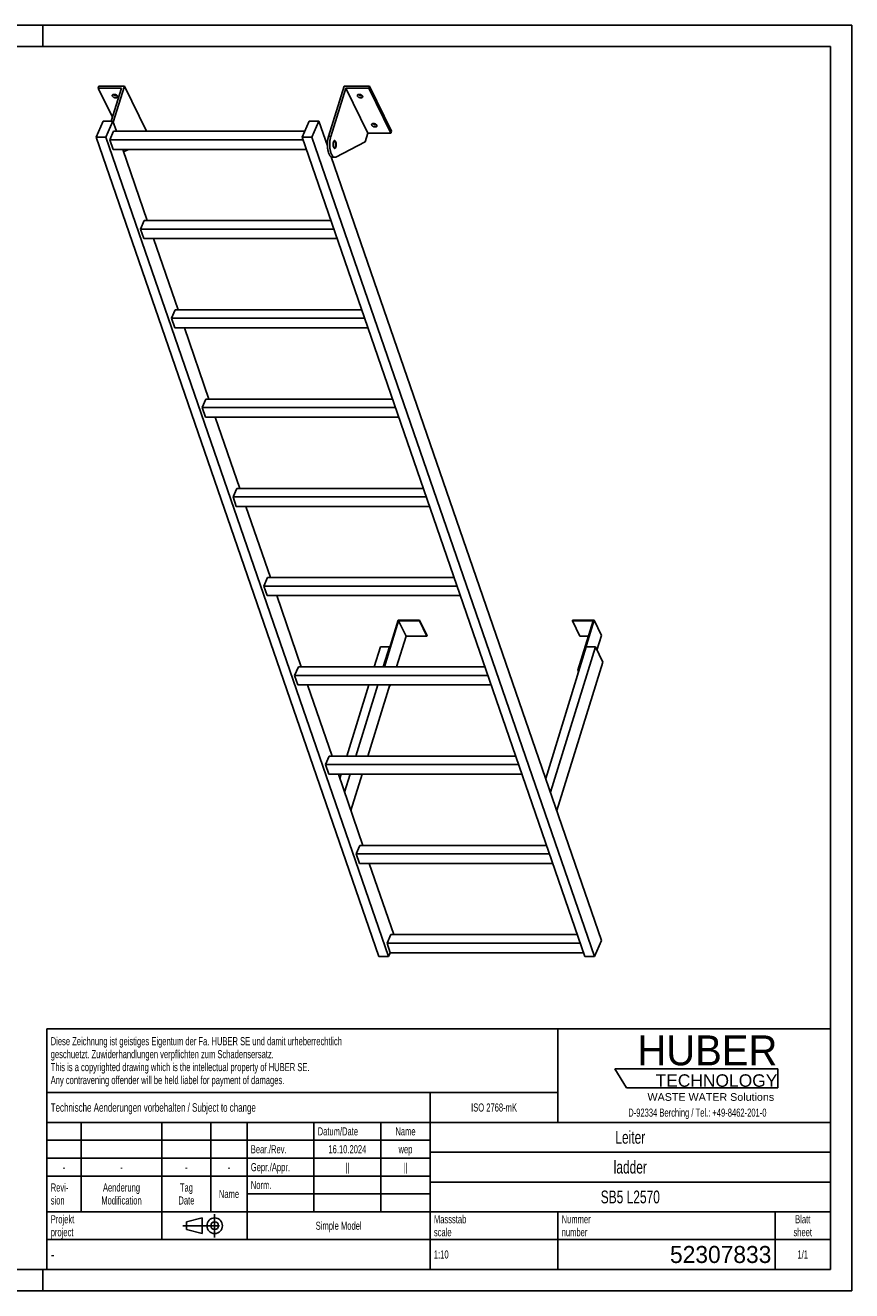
# Model space of a CAD drawing. Header units: millimetres. Extents: x 0 to 4200, y 0 to 2970.
# Tile 2 of 2: x 2259 to 4200, y 0 to 2970. Entities that reach past the tile are written whole.
import ezdxf

# ---------------------------------------------------------------- set-up
doc = ezdxf.new("R2010")
doc.units = ezdxf.units.MM
doc.header["$LTSCALE"] = 231
doc.linetypes.add('CENTER', pattern=[0.6, 0.375, -0.075, 0.075, -0.075])
doc.layers.get('0').update_dxf_attribs({"linetype": 'CONTINUOUS'})
for name, color, linetype in [('005_AXIS', 7, 'CONTINUOUS'), ('HUBER_Logo_BL1', 7, 'CONTINUOUS'), ('HUBER_Logo_BL2', 7, 'CONTINUOUS')]:
    doc.layers.add(name, color=color, linetype=linetype)
doc.styles.get("Standard").update_dxf_attribs({"font": 'txt', "width": 0.7})
doc.styles.add('TEXTSTYLE_2', font='txt')
doc.styles.add('TEXTSTYLE_3', font='arial.ttf')
doc.styles.add('TEXTSTYLE_5', font='txt', dxfattribs={"width": 0.8})
doc.styles.add('TEXTSTYLE_6', font='txt')

# ---------------------------------------------------------------- blocks, each defined once
blk = doc.blocks.new('HUBER_LOGO_BL1', base_point=(3837.5, 503.7))
at = {"layer": 'HUBER_Logo_BL1', "color": 2, "linetype": 'Continuous', "attachment_point": 3, "line_spacing_factor": 0.78}
for s, insert, char_height, width, style in [('HUBER\\P\\fArial;\\H29.25;TECHNOLOGY ', (4025.4, 599.1), 70.2, 387.672, 'TEXTSTYLE_2'), ('WASTE WATER Solutions', (4018, 463.6), 18, 297.033, 'TEXTSTYLE_3')]:
    blk.add_mtext(s, dxfattribs=dict(at, insert=insert, char_height=char_height, width=width, style=style))
at = {"layer": 'HUBER_Logo_BL1', "color": 2, "linetype": 'Continuous', "insert": (3837.5, 427.4), "char_height": 19, "width": 810.893, "attachment_point": 2, "line_spacing_factor": 0.96}
blk.add_mtext('D-92334 Berching / Tel.: +49-8462-201-0', dxfattribs=at)
blk = doc.blocks.new('PROJEKTIONSMETHODE_1_BL3', base_point=(2680, 152.5))
at = {"color": 2, "linetype": 'CENTER'}
for p, q in [((2703.8, 180), (2703.8, 125)), ((2628.7, 152.5), (2731.3, 152.5))]:
    blk.add_line(p, q, dxfattribs=at)
at = {"color": 2, "linetype": 'Continuous'}
for p, q in [((2637.8, 161.7), (2674.5, 170.8)), ((2637.8, 143.3), (2637.8, 161.7)), ((2674.5, 134.2), (2674.5, 170.8)), ((2637.8, 143.3), (2674.5, 134.2))]:
    blk.add_line(p, q, dxfattribs=at)
for radius in [18.3, 9.17]:
    blk.add_circle((2703.8, 152.5), radius, dxfattribs=at)
blk = doc.blocks.new('*T12')
at = {"color": 3, "linetype": 'Continuous'}
for p, q in [((0, 0), (1840, 0)), ((0, 0), (0, -565)), ((1200, 0), (1200, -220)), ((1840, 0), (1840, -565)), ((0, -150), (1200, -150)), ((900, -150), (900, -565)), ((0, -220), (1840, -220)), ((80, -220), (80, -430)), ((270, -220), (270, -495)), ((385, -220), (385, -430)), ((470, -220), (470, -495)), ((627, -220), (627, -430)), ((784, -220), (784, -430)), ((0, -262), (900, -262)), ((900, -290), (1840, -290)), ((0, -304), (900, -304)), ((0, -346), (900, -346)), ((900, -360), (1840, -360)), ((470, -388), (900, -388)), ((0, -430), (1840, -430)), ((1200, -430), (1200, -565)), ((1710, -430), (1710, -565)), ((0, -495), (1840, -495)), ((0, -565), (1840, -565))]:
    blk.add_line(p, q, dxfattribs=at)
at = {"color": 2, "linetype": 'Continuous', "line_spacing_factor": 0.96}
for s, insert, char_height, width, attachment_point in [('Diese Zeichnung ist geistiges Eigentum der Fa. HUBER SE und damit urheberrechtlich \\Pgeschuetzt. Zuwiderhandlungen verpflichten zum Schadensersatz.\\PThis is a copyrighted drawing which is the intellectual property of HUBER SE.\\PAny contravening offender will be held liabel for payment of damages.', (8.75, -19.9), 19, 2214.8571, 1), ('Technische Aenderungen vorbehalten / Subject to change', (8.75, -175), 20, 1524.7619, 1), ('ISO 2768-mK', (1050, -175.5), 19, 332.9524, 2), ('Datum/Date', (635.75, -231.5), 19, 292.2381, 1), ('Name', (842, -231.5), 19, 126.6667, 2), ('Leiter', (1370, -240), 30, 240, 2), ('Bear./Rev.', (478.75, -273.5), 19, 272.3333, 1), ('16.10.2024', (705.5, -273.5), 19, 273.2381, 2), ('wep', (842, -273.5), 19, 99.5238, 2), ('-', (40, -315.5), 19, 34.381, 2), ('-', (175, -315.5), 19, 34.381, 2), ('-', (327.5, -315.5), 19, 34.381, 2), ('-', (427.5, -315.5), 19, 34.381, 2), ('Gepr./Appr.', (478.75, -315.5), 19, 299.4762, 1), ('||', (705.5, -315.5), 19, 50.6667, 2), ('||', (842, -315.5), 19, 50.6667, 2), ('ladder', (1370, -310), 30, 251.4286, 2), ('Revi-\\Psion', (8.75, -363.3), 19, 138.4286, 1), ('Aenderung\\PModification', (175, -363.3), 19, 303.0952, 2), ('Tag\\PDate', (327.5, -363.3), 19, 117.619, 2), ('Name', (427.5, -378.5), 19, 126.6667, 2), ('Norm. ', (478.75, -357.5), 19, 175.5238, 1), ('SB5 L2570', (1370, -380), 30, 418.5714, 2), ('Projekt\\Pproject', (8.75, -437.8), 19, 183.6667, 1), ('Massstab\\Pscale', (908.75, -437.8), 19, 224.381, 1), ('Nummer\\Pnumber', (1208.75, -437.8), 19, 186.381, 1), ('Blatt\\Psheet', (1775, -437.8), 19, 137.5238, 2), ('Simple Model', (685, -453), 19, 328.4286, 2), ('1:10', (908.75, -520.5), 19, 94.0952, 1), ('1/1', (1775, -520.5), 19, 79.619, 2)]:
    blk.add_mtext(s, dxfattribs=dict(at, insert=insert, char_height=char_height, width=width, attachment_point=attachment_point))
for s, insert, char_height, width, attachment_point, style in [('-', (8.75, -517.5), 25, 18.3333, 1, 'TEXTSTYLE_5'), ('52307833', (1701.25, -510), 40, 586.6667, 3, 'TEXTSTYLE_6')]:
    blk.add_mtext(s, dxfattribs=dict(at, insert=insert, char_height=char_height, width=width, attachment_point=attachment_point, style=style))
blk = doc.blocks.new('HUBER_LOGO_BL2', base_point=(3835.2, 498.5))
at = {"layer": 'HUBER_Logo_BL2', "color": 5, "linetype": 'Continuous'}
for p, q in [((4026.4, 521), (3643.9, 521)), ((3643.9, 521), (3670.9, 476)), ((4026.4, 521), (4026.4, 476)), ((3670.9, 476), (4026.4, 476))]:
    blk.add_line(p, q, dxfattribs=at)

msp = doc.modelspace()

# ---------------------------------------------------------------- linework, layer by layer
at = {"color": 3, "linetype": 'Continuous'}
for p, q in [((4200, 2970), (0, 2970)), ((2300, 2970), (2300, 2920)), ((4200, 2970), (4200, 0)), ((2300, 0), (2300, 50)), ((4200, 0), (0, 0))]:
    msp.add_line(p, q, dxfattribs=at)
at = {"color": 5, "linetype": 'Continuous'}
for p, q in [((4150, 2920), (50, 2920)), ((4150, 50), (4150, 2920)), ((50, 50), (4150, 50))]:
    msp.add_line(p, q, dxfattribs=at)
at = {"color": 7, "linetype": 'Continuous'}
for p, q in [((2484.825, 2822.503), (2430.482, 2822.503)), ((2484.825, 2822.503), (2460.899, 2745.081)), ((2465.771, 2742.963), (2491.803, 2827.203)), ((2971.045, 2708.921), (3007.597, 2827.203)), ((3011.671, 2822.503), (2976.572, 2708.921)), ((3063.529, 2716.83), (3011.671, 2822.503)), ((3066.014, 2822.503), (3011.671, 2822.503)), ((2425.406, 2707.263), (2442.013, 2745.081)), ((2442.013, 2745.081), (2465.04, 2745.081)), ((2465.04, 2745.081), (2448.432, 2707.263)), ((2473.3, 2721.16), (2465.04, 2745.081)), ((2908.963, 2707.263), (2925.57, 2745.081)), ((2925.57, 2745.081), (2948.597, 2745.081)), ((2948.597, 2745.081), (2931.989, 2707.263)), ((2968.58, 2687.215), (2948.597, 2745.081)), ((3089.425, 784.415), (2425.406, 2707.263)), ((2448.432, 2707.263), (2425.406, 2707.263)), ((3112.452, 784.415), (2448.432, 2707.263)), ((2457.533, 2701.256), (2466.274, 2721.16)), ((2915.066, 2721.16), (2466.274, 2721.16)), ((2543.66, 2721.53), (2543.546, 2721.16)), ((3572.982, 784.415), (2908.963, 2707.263)), ((2931.989, 2707.263), (2908.963, 2707.263)), ((3596.009, 784.415), (2931.989, 2707.263)), ((3063.529, 2716.83), (3057.328, 2696.763)), ((3063.529, 2716.83), (3117.871, 2716.83)), ((2465.284, 2678.81), (2457.533, 2701.256)), ((2911.037, 2701.256), (2457.533, 2701.256)), ((2465.284, 2678.81), (2918.788, 2678.81)), ((2545.645, 2511.667), (2487.925, 2678.81)), ((2501.352, 2678.81), (2489.963, 2672.91)), ((3057.328, 2696.763), (2988.033, 2660.865)), ((3612.616, 822.234), (2977.629, 2661.012)), ((2980.197, 2660.273), (2985.723, 2660.273)), ((2529.878, 2491.763), (2538.618, 2511.667)), ((2976.508, 2511.667), (2538.618, 2511.667)), ((2537.629, 2469.317), (2529.878, 2491.763)), ((2983.382, 2491.763), (2529.878, 2491.763)), ((2537.629, 2469.317), (2991.133, 2469.317)), ((2617.989, 2302.174), (2560.27, 2469.317)), ((2602.222, 2282.27), (2610.963, 2302.174)), ((3048.853, 2302.174), (2610.963, 2302.174)), ((2609.973, 2259.824), (2602.222, 2282.27)), ((3055.726, 2282.27), (2602.222, 2282.27)), ((2609.973, 2259.824), (3063.477, 2259.824)), ((2690.334, 2092.681), (2632.614, 2259.824)), ((2683.307, 2092.681), (2674.567, 2072.777)), ((3121.197, 2092.681), (2683.307, 2092.681)), ((2682.318, 2050.331), (2674.567, 2072.777)), ((3128.071, 2072.777), (2674.567, 2072.777)), ((2682.318, 2050.331), (3135.822, 2050.331)), ((2762.678, 1883.188), (2704.959, 2050.331)), ((2755.652, 1883.188), (2746.911, 1863.283)), ((3193.542, 1883.188), (2755.652, 1883.188)), ((2754.662, 1840.838), (2746.911, 1863.283)), ((3200.415, 1863.283), (2746.911, 1863.283)), ((2754.662, 1840.838), (3208.166, 1840.838)), ((2835.023, 1673.695), (2777.303, 1840.838)), ((2827.996, 1673.695), (2819.256, 1653.79)), ((3265.886, 1673.695), (2827.996, 1673.695)), ((2827.007, 1631.345), (2819.256, 1653.79)), ((3272.76, 1653.79), (2819.256, 1653.79)), ((2827.007, 1631.345), (3280.511, 1631.345)), ((2907.367, 1464.202), (2849.648, 1631.345)), ((3134.617, 1573.594), (3100.813, 1464.202)), ((3102.655, 1464.202), (3135.975, 1572.027)), ((3185.276, 1573.594), (3134.617, 1573.594)), ((3135.975, 1572.027), (3184.792, 1572.027)), ((3135.975, 1572.027), (3153.363, 1536.595)), ((3184.792, 1572.027), (3185.276, 1573.594)), ((3184.792, 1572.027), (3202.179, 1536.595)), ((3185.276, 1573.594), (3202.663, 1538.162)), ((3544.489, 1573.594), (3544.005, 1572.027)), ((3544.005, 1572.027), (3592.822, 1572.027)), ((3544.005, 1572.027), (3561.393, 1536.595)), ((3595.148, 1573.594), (3544.489, 1573.594)), ((3592.822, 1572.027), (3556.996, 1456.095)), ((3558.838, 1456.095), (3595.148, 1573.594)), ((3595.148, 1573.594), (3612.535, 1538.162)), ((3130.991, 1464.202), (3153.363, 1536.595)), ((3153.363, 1536.595), (3202.179, 1536.595)), ((3202.179, 1536.595), (3202.663, 1538.162)), ((3561.393, 1536.595), (3581.872, 1536.595)), ((3601.711, 1503.136), (3612.535, 1538.162)), ((3576.704, 1510.928), (3481.348, 1202.356)), ((3597.888, 1510.928), (3492.528, 1169.982)), ((3597.888, 1510.928), (3576.704, 1510.928)), ((3615.275, 1475.496), (3597.888, 1510.928)), ((2900.341, 1464.202), (2891.6, 1444.297)), ((3338.231, 1464.202), (2900.341, 1464.202)), ((3507.482, 1126.677), (3615.275, 1475.496)), ((3556.996, 1456.095), (3558.838, 1456.095)), ((3556.996, 1456.095), (3558.691, 1452.64)), ((3558.838, 1456.095), (3559.403, 1454.943)), ((3345.104, 1444.297), (2891.6, 1444.297)), ((2899.351, 1421.852), (2891.6, 1444.297)), ((2899.351, 1421.852), (3352.855, 1421.852)), ((2979.712, 1254.709), (2921.992, 1421.852)), ((3115.112, 1421.852), (3115.695, 1420.663)), ((3115.695, 1420.663), (3117.537, 1420.663)), ((3116.954, 1421.852), (3117.537, 1420.663)), ((3117.537, 1420.663), (3117.904, 1421.852)), ((2972.685, 1254.709), (2963.945, 1234.804)), ((3410.575, 1254.709), (2972.685, 1254.709)), ((3417.449, 1234.804), (2963.945, 1234.804)), ((2971.696, 1212.358), (2963.945, 1234.804)), ((2971.696, 1212.358), (3425.2, 1212.358)), ((3052.056, 1045.216), (2994.337, 1212.358)), ((3045.03, 1045.216), (3036.289, 1025.311)), ((3482.92, 1045.216), (3045.03, 1045.216)), ((3489.793, 1025.311), (3036.289, 1025.311)), ((3044.04, 1002.865), (3036.289, 1025.311)), ((3044.04, 1002.865), (3497.544, 1002.865)), ((3124.401, 835.723), (3066.681, 1002.865)), ((3117.374, 835.723), (3108.634, 815.818)), ((3555.264, 835.723), (3117.374, 835.723)), ((3562.138, 815.818), (3108.634, 815.818)), ((3116.385, 793.372), (3108.634, 815.818)), ((3612.616, 822.234), (3596.009, 784.415)), ((3112.452, 784.415), (3089.425, 784.415)), ((3116.385, 793.372), (3112.452, 784.415)), ((3116.385, 793.372), (3569.889, 793.372)), ((3596.009, 784.415), (3572.982, 784.415))]:
    msp.add_line(p, q, dxfattribs=at)
at = {"color": 9, "linetype": 'Continuous'}
msp.add_line((2971.045, 2708.921), (2976.572, 2708.921), dxfattribs=at)
at = {"color": 7, "linetype": 'Continuous'}
for points, knots in [([(2971.045, 2708.921), (2970.316, 2706.56), (2969.201, 2701.471), (2968.434, 2693.512), (2968.527, 2685.306), (2969.33, 2678.62), (2970.425, 2673.655), (2971.413, 2670.346), (2972.57, 2667.42), (2973.873, 2664.932), (2975.302, 2662.926), (2976.839, 2661.435), (2978.476, 2660.495), (2979.644, 2660.273), (2980.197, 2660.273)], [0, 0, 0, 0, 0.1393862, 0.29277846, 0.45027331, 0.60148396, 0.67169736, 0.73686464, 0.7961308, 0.84889737, 0.89493071, 0.93453672, 0.96882886, 1, 1, 1, 1]), ([(2976.572, 2708.921), (2975.842, 2706.56), (2974.727, 2701.471), (2973.961, 2693.512), (2974.053, 2685.306), (2974.856, 2678.62), (2975.951, 2673.655), (2976.94, 2670.346), (2978.096, 2667.42), (2979.399, 2664.932), (2980.828, 2662.926), (2982.366, 2661.435), (2984.002, 2660.495), (2985.171, 2660.273), (2985.723, 2660.273)], [0, 0, 0, 0, 0.1393862, 0.29277846, 0.45027331, 0.60148396, 0.67169736, 0.73686464, 0.7961308, 0.84889737, 0.89493071, 0.93453672, 0.96882886, 1, 1, 1, 1]), ([(2985.723, 2660.273), (2986.113, 2660.273), (2986.917, 2660.378), (2987.669, 2660.676), (2988.033, 2660.865)], [0, 0, 0, 0, 0.48713297, 1, 1, 1, 1])]:
    msp.add_open_spline(points, degree=3, knots=knots, dxfattribs=at)
at = {"layer": '005_AXIS', "color": 7, "linetype": 'Continuous'}
for p, q in [((2431.934, 2827.203), (2430.482, 2822.503)), ((2430.482, 2822.503), (2463.827, 2754.554)), ((2491.803, 2827.203), (2431.934, 2827.203)), ((2543.66, 2721.53), (2491.803, 2827.203)), ((3067.466, 2827.203), (3007.597, 2827.203)), ((3067.466, 2827.203), (3066.014, 2822.503)), ((3117.871, 2716.83), (3066.014, 2822.503)), ((3119.324, 2721.53), (3067.466, 2827.203)), ((3119.324, 2721.53), (3117.871, 2716.83)), ((2968.888, 2697.773), (2964.934, 2697.773)), ((2985.723, 2697.773), (2983.616, 2697.773)), ((2985.723, 2682.773), (2983.62, 2682.773)), ((3093.147, 1510.928), (3078.707, 1464.202)), ((3093.147, 1510.928), (3114.331, 1510.928)), ((3114.331, 1510.928), (3099.892, 1464.202)), ((3114.896, 1509.776), (3114.331, 1510.928)), ((3065.62, 1421.852), (3013.969, 1254.709)), ((3086.804, 1421.852), (3035.153, 1254.709)), ((3063.49, 1254.709), (3115.13, 1421.815)), ((3000.882, 1212.358), (2997.791, 1202.356)), ((3022.066, 1212.358), (3008.971, 1169.982)), ((3023.925, 1126.677), (3050.403, 1212.358))]:
    msp.add_line(p, q, dxfattribs=at)
for points, knots in [([(2463.581, 2803.855), (2463.429, 2804.165), (2463.216, 2804.8), (2463.266, 2805.477), (2463.357, 2805.774)], [0, 0, 0, 0, 0.52599001, 1, 1, 1, 1]), ([(2463.357, 2805.774), (2463.418, 2805.971), (2463.605, 2806.36), (2464.048, 2806.858), (2464.639, 2807.269), (2465.644, 2807.706), (2467.173, 2807.958), (2469.16, 2807.832), (2471.19, 2807.305), (2473.055, 2806.428), (2474.571, 2805.293), (2475.315, 2804.343), (2475.555, 2803.855)], [0, 0, 0, 0, 0.04317928, 0.08863393, 0.13810718, 0.19258203, 0.31675071, 0.45771901, 0.606659, 0.75286299, 0.88624344, 1, 1, 1, 1]), ([(2475.778, 2801.936), (2475.717, 2801.739), (2475.531, 2801.351), (2475.088, 2800.852), (2474.496, 2800.441), (2473.492, 2800.004), (2471.963, 2799.752), (2469.975, 2799.878), (2467.946, 2800.405), (2466.08, 2801.282), (2464.565, 2802.417), (2463.82, 2803.367), (2463.581, 2803.855)], [0, 0, 0, 0, 0.04317928, 0.08863393, 0.13810718, 0.19258203, 0.31675071, 0.45771901, 0.606659, 0.75286299, 0.88624344, 1, 1, 1, 1]), ([(2474.95, 2804.764), (2474.184, 2804.547), (2472.46, 2804.42), (2469.891, 2804.9), (2467.498, 2805.953), (2466.146, 2807.03), (2465.636, 2807.642)], [0, 0, 0, 0, 0.23499217, 0.50000086, 0.76500904, 1, 1, 1, 1]), ([(2475.555, 2803.855), (2475.707, 2803.545), (2475.919, 2802.91), (2475.87, 2802.233), (2475.778, 2801.936)], [0, 0, 0, 0, 0.52599001, 1, 1, 1, 1]), ([(3039.244, 2803.855), (3039.092, 2804.165), (3038.879, 2804.8), (3038.929, 2805.477), (3039.021, 2805.774)], [0, 0, 0, 0, 0.52599001, 1, 1, 1, 1]), ([(3039.021, 2805.774), (3039.081, 2805.971), (3039.268, 2806.36), (3039.711, 2806.858), (3040.302, 2807.269), (3041.307, 2807.706), (3042.836, 2807.958), (3044.823, 2807.832), (3046.853, 2807.305), (3048.718, 2806.428), (3050.234, 2805.293), (3050.978, 2804.343), (3051.218, 2803.855)], [0, 0, 0, 0, 0.04317928, 0.08863393, 0.13810718, 0.19258203, 0.31675071, 0.45771901, 0.606659, 0.75286299, 0.88624344, 1, 1, 1, 1]), ([(3051.441, 2801.936), (3051.38, 2801.739), (3051.194, 2801.351), (3050.751, 2800.852), (3050.16, 2800.441), (3049.155, 2800.004), (3047.626, 2799.752), (3045.638, 2799.878), (3043.609, 2800.405), (3041.743, 2801.282), (3040.228, 2802.417), (3039.483, 2803.367), (3039.244, 2803.855)], [0, 0, 0, 0, 0.04317928, 0.08863393, 0.13810718, 0.19258203, 0.31675071, 0.45771901, 0.606659, 0.75286299, 0.88624344, 1, 1, 1, 1]), ([(3050.613, 2804.764), (3049.847, 2804.547), (3048.123, 2804.42), (3045.554, 2804.9), (3043.161, 2805.953), (3041.81, 2807.03), (3041.299, 2807.642)], [0, 0, 0, 0, 0.23499217, 0.50000086, 0.76500904, 1, 1, 1, 1]), ([(3051.218, 2803.855), (3051.37, 2803.545), (3051.583, 2802.91), (3051.533, 2802.233), (3051.441, 2801.936)], [0, 0, 0, 0, 0.52599001, 1, 1, 1, 1]), ([(3072.799, 2735.478), (3072.646, 2735.788), (3072.434, 2736.423), (3072.483, 2737.1), (3072.575, 2737.397)], [0, 0, 0, 0, 0.52599001, 1, 1, 1, 1]), ([(3072.575, 2737.397), (3072.636, 2737.594), (3072.822, 2737.983), (3073.265, 2738.481), (3073.857, 2738.892), (3074.862, 2739.329), (3076.39, 2739.581), (3078.378, 2739.455), (3080.407, 2738.928), (3082.273, 2738.051), (3083.789, 2736.916), (3084.533, 2735.966), (3084.772, 2735.478)], [0, 0, 0, 0, 0.04317928, 0.08863393, 0.13810718, 0.19258203, 0.31675071, 0.45771901, 0.606659, 0.75286299, 0.88624344, 1, 1, 1, 1]), ([(3084.996, 2733.559), (3084.935, 2733.362), (3084.748, 2732.973), (3084.305, 2732.475), (3083.714, 2732.064), (3082.709, 2731.627), (3081.18, 2731.375), (3079.193, 2731.501), (3077.164, 2732.028), (3075.298, 2732.905), (3073.782, 2734.04), (3073.038, 2734.99), (3072.799, 2735.478)], [0, 0, 0, 0, 0.04317928, 0.08863393, 0.13810718, 0.19258203, 0.31675071, 0.45771901, 0.606659, 0.75286299, 0.88624344, 1, 1, 1, 1]), ([(3084.168, 2736.387), (3083.402, 2736.17), (3081.677, 2736.043), (3079.108, 2736.523), (3076.716, 2737.576), (3075.364, 2738.653), (3074.854, 2739.265)], [0, 0, 0, 0, 0.23499217, 0.50000086, 0.76500904, 1, 1, 1, 1]), ([(3084.772, 2735.478), (3084.924, 2735.168), (3085.137, 2734.533), (3085.087, 2733.856), (3084.996, 2733.559)], [0, 0, 0, 0, 0.52599001, 1, 1, 1, 1]), ([(2985.723, 2699.523), (2985.535, 2699.523), (2985.133, 2699.437), (2984.58, 2699.083), (2984.067, 2698.528), (2983.396, 2697.464), (2982.742, 2695.706), (2982.254, 2693.245), (2982.067, 2690.512), (2982.2, 2687.758), (2982.638, 2685.234), (2983.158, 2683.692), (2983.484, 2683.027)], [0, 0, 0, 0, 0.03139335, 0.06653602, 0.10789214, 0.15653911, 0.27536242, 0.41788486, 0.57383792, 0.73088447, 0.87653107, 1, 1, 1, 1]), ([(2985.723, 2697.773), (2985.57, 2697.773), (2985.244, 2697.704), (2984.796, 2697.416), (2984.38, 2696.966), (2983.836, 2696.104), (2983.306, 2694.678), (2982.911, 2692.683), (2982.759, 2690.467), (2982.866, 2688.233), (2983.222, 2686.187), (2983.643, 2684.937), (2983.908, 2684.398)], [0, 0, 0, 0, 0.03139336, 0.06653604, 0.10789215, 0.1565391, 0.27536241, 0.41788485, 0.57383792, 0.73088447, 0.87653103, 1, 1, 1, 1]), ([(2983.484, 2683.027), (2983.63, 2682.729), (2983.933, 2682.196), (2984.48, 2681.545), (2985.076, 2681.126), (2985.518, 2681.023), (2985.723, 2681.023)], [0, 0, 0, 0, 0.31594759, 0.58208421, 0.80455749, 1, 1, 1, 1]), ([(2983.908, 2684.398), (2984.026, 2684.156), (2984.272, 2683.724), (2984.715, 2683.196), (2985.199, 2682.856), (2985.557, 2682.773), (2985.723, 2682.773)], [0, 0, 0, 0, 0.31594789, 0.58208425, 0.80455749, 1, 1, 1, 1]), ([(2987.962, 2697.518), (2987.816, 2697.816), (2987.513, 2698.349), (2986.966, 2699), (2986.37, 2699.42), (2985.928, 2699.523), (2985.723, 2699.523)], [0, 0, 0, 0, 0.31594759, 0.58208421, 0.80455749, 1, 1, 1, 1]), ([(2987.539, 2696.148), (2987.42, 2696.389), (2987.174, 2696.821), (2986.731, 2697.349), (2986.247, 2697.689), (2985.889, 2697.773), (2985.723, 2697.773)], [0, 0, 0, 0, 0.31594789, 0.58208425, 0.80455749, 1, 1, 1, 1]), ([(2985.723, 2681.023), (2985.911, 2681.023), (2986.313, 2681.108), (2986.866, 2681.462), (2987.38, 2682.018), (2988.05, 2683.081), (2988.704, 2684.839), (2989.192, 2687.3), (2989.379, 2690.033), (2989.246, 2692.788), (2988.808, 2695.312), (2988.288, 2696.854), (2987.962, 2697.518)], [0, 0, 0, 0, 0.03139335, 0.06653602, 0.10789214, 0.15653911, 0.27536242, 0.41788486, 0.57383792, 0.73088447, 0.87653107, 1, 1, 1, 1]), ([(2985.723, 2682.773), (2985.876, 2682.773), (2986.202, 2682.842), (2986.65, 2683.129), (2987.066, 2683.579), (2987.61, 2684.442), (2988.14, 2685.867), (2988.536, 2687.863), (2988.687, 2690.079), (2988.58, 2692.312), (2988.224, 2694.358), (2987.803, 2695.609), (2987.539, 2696.148)], [0, 0, 0, 0, 0.03139336, 0.06653604, 0.10789215, 0.1565391, 0.27536241, 0.41788485, 0.57383792, 0.73088447, 0.87653103, 1, 1, 1, 1])]:
    msp.add_open_spline(points, degree=3, knots=knots, dxfattribs=at)

# ---------------------------------------------------------------- block references
msp.add_blockref('*T12', (2310, 615))
at = {"color": 2, "linetype": 'Continuous'}
msp.add_blockref('PROJEKTIONSMETHODE_1_BL3', (2680, 152.5), dxfattribs=at)
at = {"layer": 'HUBER_Logo_BL1'}
msp.add_blockref('HUBER_LOGO_BL1', (3837.497, 503.742), dxfattribs=at)
at = {"layer": 'HUBER_Logo_BL2'}
msp.add_blockref('HUBER_LOGO_BL2', (3835.187, 498.496), dxfattribs=at)

doc.saveas('drawing.dxf')
